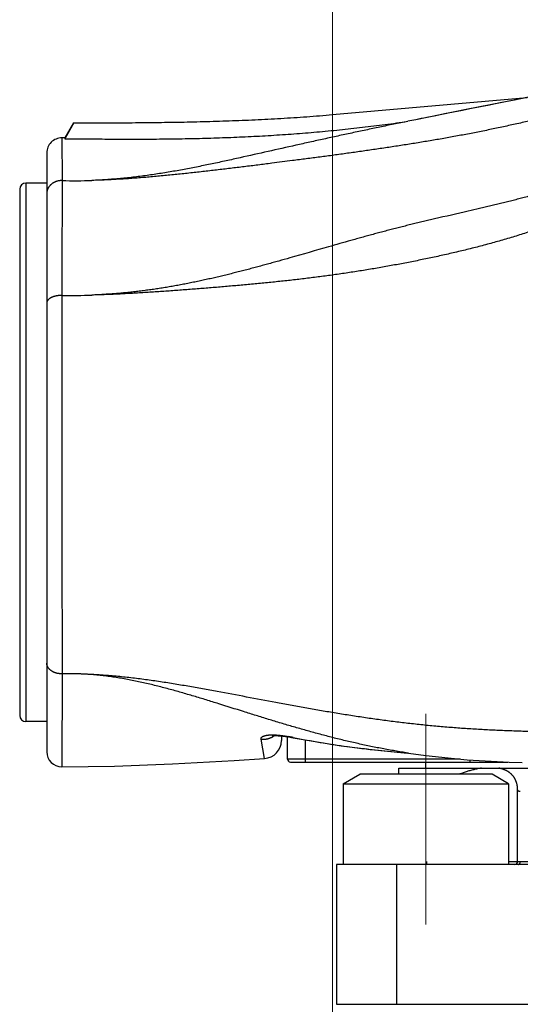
# Model space of a CAD drawing. Header units: millimetres. Extents: x 0 to 594, y 0 to 420.
# Tile 85 of 132: x 306 to 322, y 238 to 271. Entities that reach past the tile are written whole.
import ezdxf

# ---------------------------------------------------------------- set-up
doc = ezdxf.new("R2010")
doc.units = ezdxf.units.MM
doc.header["$LTSCALE"] = 0.257233
doc.linetypes.add('CENTER', pattern=[50.8, 31.75, -6.35, 6.35, -6.35])
doc.layers.add('NoLayerName_001', color=7, linetype='Continuous')
doc.styles.get("Standard").update_dxf_attribs({"font": 'txt', "bigfont": 'extfont2'})
doc.dimstyles.get("Standard").update_dxf_attribs({"dimtxt": 2.5, "dimasz": 2.5, "dimexe": 1, "dimexo": 1, "dimtad": 1, "dimdec": 3, "dimzin": 0, "dimdsep": 46, "dimtxsty": 'Standard', "dimcen": 2.5, "dimadec": 3, "dimazin": 0, "dimtfac": 0.75, "dimtdec": 3, "dimtmove": 0, "dimatfit": 3, "dimfxl": 1, "dimarcsym": 0})

# ---------------------------------------------------------------- blocks, each defined once
blk = doc.blocks.new('_OPEN30')
at = {"color": 0, "linetype": 'ByBlock', "lineweight": -2}
for p, q in [((-1, 0.267949), (0, 0)), ((0, 0), (-1, -0.267949)), ((0, 0), (-1, 0))]:
    blk.add_line(p, q, dxfattribs=at)
blk = doc.blocks.new('*D54')
at = {"layer": 'Defpoints', "color": 0}
for p in [(315.961, 274.916), (315.961, 223.885), (383.461, 223.952)]:
    blk.add_point(p, dxfattribs=at)
at = {"layer": 'NoLayerName_001', "color": 0, "linetype": 'Continuous', "lineweight": 13}
for p, q in [((315.961, 225.299), (315.961, 276.33)), ((383.461, 225.366), (383.461, 276.33)), ((381.34, 274.916), (318.082, 274.916))]:
    blk.add_line(p, q, dxfattribs=at)
at = {"layer": 'NoLayerName_001', "color": 0, "lineweight": 13, "xscale": 2.121340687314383, "yscale": 2.121340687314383, "zscale": 2.121340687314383, "rotation": 180}
blk.add_blockref('_OPEN30', (315.961, 274.916), dxfattribs=at)
at = {"layer": 'NoLayerName_001', "color": 0, "lineweight": 13, "xscale": 2.121340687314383, "yscale": 2.121340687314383, "zscale": 2.121340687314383}
blk.add_blockref('_OPEN30', (383.461, 274.916), dxfattribs=at)
at = {"layer": 'NoLayerName_001', "color": 0, "lineweight": 13, "insert": (349.711, 278.805), "char_height": 4.94979, "attachment_point": 5}
blk.add_mtext('\\W0.8000;ＬＭ', dxfattribs=at)
blk = doc.blocks.new('*D55')
at = {"layer": 'Defpoints', "color": 0}
for p in [(248.761, 284.227), (383.461, 223.952), (248.761, 221.952)]:
    blk.add_point(p, dxfattribs=at)
at = {"layer": 'NoLayerName_001', "color": 0, "linetype": 'Continuous', "lineweight": 13}
for p, q in [((248.761, 223.366), (248.761, 285.641)), ((383.461, 225.366), (383.461, 285.641)), ((381.34, 284.227), (250.882, 284.227))]:
    blk.add_line(p, q, dxfattribs=at)
at = {"layer": 'NoLayerName_001', "color": 0, "lineweight": 13, "xscale": 2.121340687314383, "yscale": 2.121340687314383, "zscale": 2.121340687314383, "rotation": 180}
blk.add_blockref('_OPEN30', (248.761, 284.227), dxfattribs=at)
at = {"layer": 'NoLayerName_001', "color": 0, "lineweight": 13, "xscale": 2.121340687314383, "yscale": 2.121340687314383, "zscale": 2.121340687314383}
blk.add_blockref('_OPEN30', (383.461, 284.227), dxfattribs=at)
at = {"layer": 'NoLayerName_001', "color": 0, "lineweight": 13, "insert": (316.111, 288.116), "char_height": 4.94979, "attachment_point": 5}
blk.add_mtext('\\W0.8000;ＬＬ', dxfattribs=at)
blk = doc.blocks.new('*D56')
at = {"layer": 'Defpoints', "color": 0}
for p in [(248.761, 293.661), (248.761, 221.952), (413.461, 200.452)]:
    blk.add_point(p, dxfattribs=at)
at = {"layer": 'NoLayerName_001', "color": 0, "linetype": 'Continuous', "lineweight": 13}
for p, q in [((248.761, 223.366), (248.761, 295.075)), ((413.461, 201.866), (413.461, 295.075)), ((411.34, 293.661), (250.882, 293.661))]:
    blk.add_line(p, q, dxfattribs=at)
at = {"layer": 'NoLayerName_001', "color": 0, "lineweight": 13, "xscale": 2.121340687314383, "yscale": 2.121340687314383, "zscale": 2.121340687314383, "rotation": 180}
blk.add_blockref('_OPEN30', (248.761, 293.661), dxfattribs=at)
at = {"layer": 'NoLayerName_001', "color": 0, "lineweight": 13, "xscale": 2.121340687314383, "yscale": 2.121340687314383, "zscale": 2.121340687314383}
blk.add_blockref('_OPEN30', (413.461, 293.661), dxfattribs=at)
at = {"layer": 'NoLayerName_001', "color": 0, "lineweight": 13, "insert": (331.111, 297.55), "char_height": 4.9498, "attachment_point": 5}
blk.add_mtext('\\W0.8000;Ｌ', dxfattribs=at)

msp = doc.modelspace()

# ---------------------------------------------------------------- linework, layer by layer
at = {"layer": 'NoLayerName_001', "color": 7, "linetype": 'Continuous', "lineweight": 25}
for p, q in [((315.957, 267.5237), (322.4232, 268.0894)), ((307.3498, 267.2509), (307.0611, 266.7509)), ((307.361, 267.2509), (307.0611, 266.7247)), ((318.7236, 267.3545), (318.461, 267.3013)), ((307.0611, 266.7509), (306.9614, 266.751)), ((307.0611, 266.7509), (307.0611, 266.7247)), ((306.4611, 266.251), (306.4611, 246.3455)), ((306.4611, 265.2513), (305.7611, 265.2513)), ((305.5611, 265.0513), (305.5611, 247.5513)), ((306.4611, 247.3513), (305.7611, 247.3513)), ((314.2611, 246.8705), (314.2611, 246.7198)), ((314.4611, 246.1013), (314.4611, 246.8444)), ((314.5944, 246.822), (314.6489, 246.8119)), ((318.4839, 246.2978), (318.4607, 246.3014)), ((314.5611, 246.0013), (321.7899, 246.0013)), ((318.1611, 245.8013), (339.7611, 245.8013)), ((318.1611, 245.6013), (318.1611, 245.8013)), ((319.0611, 245.8013), (319.0611, 246.0013)), ((316.3111, 245.2838), (316.8611, 245.6013)), ((321.2611, 245.6013), (316.8611, 245.6013)), ((321.8111, 245.2838), (321.2611, 245.6013)), ((316.3111, 245.2838), (321.8111, 245.2838)), ((316.3111, 245.2838), (316.3111, 242.6013)), ((321.8111, 245.2838), (321.8111, 242.6013)), ((322.1115, 242.7013), (322.1115, 245.0809)), ((341.8361, 242.6013), (316.0861, 242.6013)), ((316.0861, 242.6013), (316.0861, 237.9513)), ((316.0861, 237.9513), (341.8361, 237.9513)), ((316.2559, 237.9513), (341.6663, 237.9513)), ((316.2611, 237.9513), (341.6611, 237.9513))]:
    msp.add_line(p, q, dxfattribs=at)
at = {"layer": 'NoLayerName_001', "color": 8, "linetype": 'Continuous', "lineweight": 25}
for p, q in [((306.9614, 266.751), (306.9698, 265.332)), ((305.7611, 265.2513), (305.7611, 247.3513)), ((306.9755, 248.9356), (306.9586, 245.846)), ((314.6508, 246.8219), (314.6489, 246.8119)), ((313.6963, 246.1208), (313.5832, 246.767)), ((315.0611, 246.0013), (315.0611, 246.7382)), ((318.1105, 246.3324), (318.2255, 246.3219)), ((320.2052, 246.1013), (314.4611, 246.1013)), ((320.532, 246.0013), (320.532, 246.0722)), ((318.0861, 242.6013), (318.0861, 237.9513)), ((321.8111, 242.7013), (322.1115, 242.7013)), ((322.1115, 242.7013), (323.0228, 242.7025))]:
    msp.add_line(p, q, dxfattribs=at)
at = {"layer": 'NoLayerName_001', "color": 2, "linetype": 'CENTER', "lineweight": 13}
msp.add_line((319.0611, 247.6013), (319.0611, 240.6013), dxfattribs=at)
at = {"layer": 'NoLayerName_001', "color": 7, "linetype": 'Continuous', "lineweight": 25}
for points in [[(327.0581, 269.0222), (326.4335, 268.8927), (325.0137, 268.6042), (323.5371, 268.31), (322.0005, 268.0057), (320.4007, 267.6897), (318.7238, 267.3542)], [(313.9569, 246.8743), (313.9561, 246.874), (313.9682, 246.8761), (313.9944, 246.879), (314.0345, 246.8812), (314.0875, 246.8815), (314.1519, 246.8793), (314.2263, 246.874), (314.3093, 246.8655), (314.3992, 246.8539), (314.4947, 246.8393), (314.5944, 246.822)], [(314.6489, 246.8119), (315.3761, 246.682), (316.2481, 246.5479), (317.167, 246.4304), (318.1326, 246.3304), (318.4624, 246.3012)], [(306.9586, 245.846), (308.7103, 245.8674), (310.6363, 245.9448), (312.6915, 246.0609), (313.6963, 246.1208)], [(318.482, 246.3016), (319.0632, 246.2199), (320.4307, 246.0779), (321.8331, 245.9989), (322.2572, 245.9857)]]:
    msp.add_lwpolyline(points, dxfattribs=at)
for centre, radius, start, end in [((306.9611, 266.251), 0.5, 89.9715, 180.00001), ((305.7611, 265.0513), 0.2, 90, 180), ((305.7611, 247.5513), 0.2, 180, 270), ((313.6611, 246.7198), 0.6, 273.36418, 0), ((306.9611, 246.346), 0.5, 180, 269.70993), ((314.5611, 246.1013), 0.1, 180, 270), ((322.0115, 242.7013), 0.1, 270.00128, 0.00128)]:
    msp.add_arc(centre, radius, start, end, dxfattribs=at)
at = {"layer": 'NoLayerName_001', "color": 8, "linetype": 'Continuous', "lineweight": 25}
for centre, radius, start, end in [((1818.4812, 262.1173), 1511.5148, 179.87814, 180.022831), ((307.3781, 283.6422), 18.3147, 268.72282, 271.82897), ((1885.8535, 256.3448), 1578.8954, 179.812381, 180.268871), ((307.2055, 284.6883), 23.1744, 269.40926, 271.86848), ((313.2744, 239.901), 7.0565, 78.75204, 79.90516), ((320.5912, 276.8936), 30.6527, 258.82562, 262.24169), ((321.2739, 281.7118), 35.5191, 262.1997, 263.24636), ((321.5296, 283.8288), 37.6514, 263.23878, 263.46313), ((321.8371, 286.585), 40.4247, 263.47487, 264.7106), ((322.2597, 291.0981), 44.9576, 264.85175, 265.15317), ((311.8614, 242.6943), 7.229, 359.49529, 0.05573)]:
    msp.add_arc(centre, radius, start, end, dxfattribs=at)
at = {"layer": 'NoLayerName_001', "color": 7, "linetype": 'Continuous', "lineweight": 25}
for points, knots in [([(326.961, 269.0021), (326.7173, 268.9516), (326.2908, 268.8629), (325.6811, 268.7385), (324.8882, 268.5785), (322.6914, 268.14), (320.5536, 267.7235), (318.8457, 267.3788), (318.7237, 267.3542)], [0, 0, 0, 0, 0.7467146, 1.3067503, 1.8667863, 3.1735363, 8.0271797, 8.4005367, 8.4005367, 8.4005367, 8.4005367]), ([(307.361, 267.2509), (307.6487, 267.2512), (308.0801, 267.2512), (308.6552, 267.253), (309.0861, 267.2551), (309.5168, 267.2582), (309.9473, 267.2624), (310.3776, 267.2679), (310.8077, 267.2747), (311.2375, 267.2831), (311.6672, 267.2933), (312.0968, 267.3053), (312.5262, 267.3193), (312.9554, 267.3356), (313.3845, 267.3541), (313.8135, 267.3752), (314.2424, 267.3989), (314.6712, 267.4253), (315.0999, 267.4548), (315.5286, 267.4871), (315.8142, 267.5117), (315.957, 267.5237)], [0, 0, 0, 0, 0.863109, 1.2942853, 1.7252198, 2.1559264, 2.5864201, 3.0167169, 3.4468344, 3.8767917, 4.3066093, 4.7363098, 5.1659177, 5.5954599, 6.0249654, 6.4544657, 6.8839951, 7.3135907, 7.7432924, 8.1731434, 8.6031902, 8.6031902, 8.6031902, 8.6031902]), ([(307.0611, 266.7247), (307.3151, 266.7223), (307.8229, 266.7172), (308.4577, 266.7128), (308.9656, 266.7109), (309.3465, 266.7105), (309.7274, 266.7112), (310.1083, 266.7134), (310.4892, 266.717), (310.8701, 266.7223), (311.2509, 266.7293), (311.6317, 266.7381), (312.0125, 266.7488), (312.3932, 266.7616), (312.7738, 266.7765), (313.1544, 266.7936), (313.5348, 266.8131), (313.9151, 266.835), (314.2953, 266.8592), (314.6752, 266.886), (315.0551, 266.9152), (315.4347, 266.9471), (315.8141, 266.9817), (316.1932, 267.0189), (316.5721, 267.0589), (316.9506, 267.1016), (317.3288, 267.1471), (317.7067, 267.1956), (318.0842, 267.2465), (318.3355, 267.2833), (318.4611, 267.3013)], [0, 0, 0, 0, 0.7617946, 1.5235909, 1.9044884, 2.2853864, 2.6662877, 3.0471962, 3.4281119, 3.8090304, 4.1899487, 4.570865, 4.951779, 5.3326923, 5.713608, 6.0945294, 6.4754552, 6.8563835, 7.2373135, 7.6182454, 7.9991809, 8.3801224, 8.7610737, 9.1420337, 9.522996, 9.9039549, 10.2849056, 10.6658437, 11.0467659, 11.4276697, 11.4276697, 11.4276697, 11.4276697]), ([(318.4612, 267.3009), (318.3059, 267.2691), (317.9954, 267.2058), (317.5299, 267.1094), (317.0647, 267.0119), (316.5997, 266.9132), (316.1349, 266.8133), (315.6704, 266.7121), (315.2062, 266.6097), (314.2783, 266.4031), (313.4285, 266.2095), (312.6549, 266.0386), (312.4227, 265.9879), (312.1903, 265.9379), (311.9578, 265.8886), (311.7251, 265.8404), (311.4921, 265.7932), (311.2589, 265.7473), (311.0254, 265.7029), (310.7916, 265.6602), (310.5574, 265.6192), (310.3229, 265.5803), (310.0881, 265.5435), (309.8529, 265.5091), (309.6173, 265.4771), (309.3814, 265.4479), (309.1451, 265.4215), (308.9085, 265.3981), (308.6716, 265.3777), (308.4345, 265.3606), (308.1972, 265.3464), (308.0388, 265.3402), (307.9597, 265.3367)], [0, 0, 0, 0, 0.4753598, 0.9507221, 1.4260853, 1.9014483, 2.37681, 2.85217, 3.3275287, 3.8028872, 5.7043203, 5.9420001, 6.1796798, 6.4173606, 6.6550448, 6.8927349, 7.1304274, 7.3681185, 7.6058074, 7.8434965, 8.0811921, 8.3188974, 8.5566059, 8.7943145, 9.0320251, 9.2697449, 9.5074854, 9.7452416, 9.9829973, 10.2207392, 10.4584585, 10.69615, 10.69615, 10.69615, 10.69615]), ([(320.9075, 245.8013), (320.8859, 245.7978), (320.8428, 245.7911), (320.7785, 245.7788), (320.7144, 245.7652), (320.6506, 245.7503), (320.587, 245.7341), (320.5238, 245.7168), (320.4609, 245.6984), (320.3983, 245.679), (320.336, 245.6586), (320.2741, 245.6374), (320.2203, 245.6182), (320.1873, 245.6059), (320.1748, 245.6013)], [0, 0, 0, 0, 0.06547203, 0.13096058, 0.19647138, 0.26200409, 0.32755272, 0.39310605, 0.45864806, 0.52416761, 0.58967079, 0.65516432, 0.72065302, 0.76085834, 0.76085834, 0.76085834, 0.76085834]), ([(321.5404, 245.7899), (321.532, 245.7919), (321.5152, 245.7961), (321.4982, 245.7995), (321.4897, 245.8013)], [0, 0, 0, 0, 0.02602599, 0.05199881, 0.05199881, 0.05199881, 0.05199881]), ([(322.1115, 245.0809), (322.1112, 245.0896), (322.1109, 245.1069), (322.1093, 245.1329), (322.1071, 245.1588), (322.1041, 245.1847), (322.1004, 245.2105), (322.0958, 245.2362), (322.0904, 245.2617), (322.0842, 245.2869), (322.0772, 245.312), (322.0692, 245.3368), (322.0604, 245.3612), (322.0506, 245.3853), (322.04, 245.409), (322.0284, 245.4322), (322.016, 245.455), (322.0026, 245.4773), (321.9884, 245.4991), (321.9733, 245.5202), (321.9574, 245.5407), (321.9406, 245.5606), (321.923, 245.5797), (321.9047, 245.5982), (321.8857, 245.6159), (321.866, 245.6328), (321.8456, 245.649), (321.8247, 245.6643), (321.8032, 245.6789), (321.7812, 245.6927), (321.7587, 245.7058), (321.7357, 245.718), (321.7124, 245.7295), (321.6887, 245.7403), (321.6646, 245.7503), (321.6402, 245.7596), (321.6156, 245.7682), (321.5907, 245.7761), (321.5657, 245.7835), (321.5488, 245.7877), (321.5404, 245.7899)], [0, 0, 0, 0, 0.02596954, 0.05198626, 0.07803425, 0.10409944, 0.13016979, 0.15623549, 0.18228914, 0.20832598, 0.23434406, 0.26034444, 0.28632966, 0.31230228, 0.33826665, 0.36422925, 0.39019786, 0.41617316, 0.44215189, 0.46813166, 0.49411127, 0.52009097, 0.54607134, 0.57205149, 0.59802903, 0.62400041, 0.64996628, 0.67593402, 0.70190924, 0.72789513, 0.75389267, 0.77990374, 0.8059329, 0.8319822, 0.85805076, 0.884135, 0.91022879, 0.93632362, 0.96240883, 0.98847171, 0.98847171, 0.98847171, 0.98847171]), ([(322.1997, 245.021), (322.1984, 245.021), (322.1958, 245.021), (322.1918, 245.0211), (322.1879, 245.0214), (322.1839, 245.0217), (322.18, 245.0221), (322.176, 245.0226), (322.1721, 245.0232), (322.1682, 245.0239), (322.1643, 245.0248), (322.1604, 245.0257), (322.1566, 245.0268), (322.1528, 245.0281), (322.1491, 245.0295), (322.1455, 245.0311), (322.1419, 245.0329), (322.1384, 245.0348), (322.1351, 245.037), (322.1319, 245.0394), (322.1288, 245.0419), (322.126, 245.0447), (322.1233, 245.0477), (322.1208, 245.0509), (322.1187, 245.0542), (322.1168, 245.0577), (322.1152, 245.0614), (322.1139, 245.0652), (322.1129, 245.069), (322.1121, 245.073), (322.1116, 245.0769), (322.1116, 245.0796), (322.1115, 245.0809)], [0, 0, 0, 0, 0.00395956, 0.00792234, 0.01188717, 0.01585324, 0.01982016, 0.02378801, 0.02775733, 0.0317292, 0.03570522, 0.03968756, 0.04367577, 0.04766471, 0.0516503, 0.05563047, 0.05960536, 0.06357763, 0.06755268, 0.07153844, 0.07553523, 0.07953555, 0.08353357, 0.08752592, 0.09151234, 0.0954962, 0.09948371, 0.10347777, 0.1074767, 0.11147517, 0.1154649, 0.11943534, 0.11943534, 0.11943534, 0.11943534])]:
    msp.add_open_spline(points, degree=3, knots=knots, dxfattribs=at)
at = {"layer": 'NoLayerName_001', "color": 8, "linetype": 'Continuous', "lineweight": 25}
for points, knots in [([(324.3855, 267.7963), (324.3113, 267.7759), (324.1628, 267.735), (323.9397, 267.6751), (323.7163, 267.6161), (323.4927, 267.5582), (323.2688, 267.5012), (323.0447, 267.4454), (322.8203, 267.3906), (322.5956, 267.3368), (322.3707, 267.2841), (322.1455, 267.2325), (321.9201, 267.182), (321.6945, 267.1325), (321.4686, 267.084), (321.2425, 267.0366), (321.0162, 266.9902), (320.7897, 266.9449), (320.563, 266.9005), (320.3361, 266.8572), (320.109, 266.8147), (319.8818, 266.7732), (319.6544, 266.7326), (319.4268, 266.6929), (319.1991, 266.654), (318.9713, 266.6159), (318.7433, 266.5785), (318.5152, 266.5419), (318.287, 266.506), (318.0587, 266.4707), (317.8304, 266.4359), (317.6019, 266.4018), (317.3734, 266.3681), (317.1448, 266.335), (316.8399, 266.2913), (316.4586, 266.2379), (316.0009, 266.1752), (315.543, 266.1137), (315.085, 266.0533), (314.5505, 265.9839), (314.1685, 265.9356), (313.9394, 265.9063)], [0, 0, 0, 0, 0.2310117, 0.4620219, 0.6930307, 0.9240381, 1.1550444, 1.3860498, 1.617055, 1.8480604, 2.0790665, 2.3100734, 2.541081, 2.7720891, 3.0030972, 3.2341049, 3.4651117, 3.6961172, 3.9271219, 4.1581267, 4.3891316, 4.6201368, 4.8511417, 5.0821457, 5.3131478, 5.5441485, 5.7751488, 6.0061493, 6.2371503, 6.4681515, 6.6991525, 6.9301523, 7.161151, 7.392149, 7.6231469, 8.0851425, 8.5471379, 9.0091322, 9.4711262, 9.9331201, 10.6261097, 10.6261097, 10.6261097, 10.6261097]), ([(330.0725, 267.7511), (330.0065, 267.7095), (329.8741, 267.6272), (329.678, 267.4995), (329.4833, 267.3699), (329.2898, 267.2383), (329.0972, 267.1053), (328.7775, 266.882), (328.4591, 266.6569), (328.1395, 266.4335), (327.9471, 266.3004), (327.7538, 266.1686), (327.5593, 266.0385), (327.3635, 265.9105), (327.1663, 265.7847), (326.9675, 265.6612), (326.7672, 265.5403), (326.5655, 265.4218), (326.3623, 265.3058), (326.1577, 265.1922), (325.9518, 265.0811), (325.7445, 264.9725), (325.536, 264.8663), (325.3262, 264.7626), (325.1152, 264.6614), (324.9031, 264.5626), (324.6898, 264.4663), (324.4754, 264.3724), (324.2601, 264.2809), (324.0437, 264.1918), (323.8264, 264.1049), (323.6083, 264.0204), (323.3892, 263.9381), (323.1694, 263.858), (322.9488, 263.78), (322.7274, 263.7042), (322.5054, 263.6304), (322.2827, 263.5586), (322.0593, 263.4889), (321.8354, 263.4209), (321.6856, 263.3774), (321.6108, 263.3554)], [0, 0, 0, 0, 0.2339376, 0.467882, 0.7018536, 0.935855, 1.1698738, 1.4038866, 2.1057491, 2.3396924, 2.573645, 2.8075996, 3.041558, 3.2755202, 3.5094797, 3.743435, 3.9773909, 4.211353, 4.4453259, 4.6793116, 4.9133082, 5.1473128, 5.381322, 5.615332, 5.8493385, 6.0833379, 6.317333, 6.5513268, 6.7853206, 7.0193143, 7.2533061, 7.4872931, 7.7212766, 7.9552596, 8.1892435, 8.423228, 8.6572116, 8.891191, 9.1251658, 9.3591389, 9.5931124, 9.5931124, 9.5931124, 9.5931124]), ([(313.9394, 265.9063), (313.7866, 265.8872), (313.481, 265.8487), (313.0225, 265.7922), (312.5638, 265.7365), (312.1815, 265.691), (311.8756, 265.6555), (311.6461, 265.6292), (311.4165, 265.6035), (311.1869, 265.5784), (310.9572, 265.5538), (310.7275, 265.53), (310.4976, 265.5069), (310.2677, 265.4848), (310.0376, 265.4637), (309.8075, 265.4436), (309.5772, 265.4248), (309.3469, 265.4073), (309.1164, 265.3911), (308.8858, 265.3766), (308.6551, 265.3637), (308.4244, 265.3527), (308.1935, 265.3433), (308.0396, 265.3392), (307.9626, 265.3368)], [0, 0, 0, 0, 0.4619931, 0.9239876, 1.3859845, 1.8479815, 2.0789792, 2.3099764, 2.5409736, 2.7719713, 3.0029698, 3.2339684, 3.4649675, 3.6959682, 3.9269728, 4.157985, 4.3890098, 4.6200479, 4.8510904, 5.0821292, 5.3131587, 5.5441761, 5.7751819, 6.0061795, 6.0061795, 6.0061795, 6.0061795]), ([(306.9699, 265.332), (306.9617, 265.332), (306.9452, 265.3321), (306.9206, 265.3308), (306.896, 265.3286), (306.8715, 265.3252), (306.8471, 265.3208), (306.8229, 265.3154), (306.799, 265.3089), (306.7754, 265.3013), (306.7522, 265.2926), (306.7294, 265.2829), (306.7071, 265.2722), (306.6853, 265.2604), (306.6642, 265.2476), (306.6437, 265.2337), (306.6239, 265.2189), (306.6049, 265.203), (306.5867, 265.1861), (306.5695, 265.1683), (306.5532, 265.1496), (306.5381, 265.13), (306.5241, 265.1095), (306.5113, 265.0883), (306.4998, 265.0662), (306.4897, 265.0435), (306.4811, 265.0202), (306.4739, 264.9963), (306.4683, 264.9721), (306.4642, 264.9476), (306.4616, 264.923), (306.4614, 264.9066), (306.4611, 264.8983)], [0, 0, 0, 0, 0.02463, 0.04930539, 0.07401664, 0.09875463, 0.12351094, 0.14827826, 0.17305074, 0.19782432, 0.22259607, 0.24736118, 0.27211596, 0.29685914, 0.3215923, 0.3463203, 0.37105173, 0.39579911, 0.42056732, 0.44534506, 0.47012342, 0.49489878, 0.51967366, 0.54445767, 0.56926837, 0.59412253, 0.61900317, 0.64388314, 0.66873596, 0.6935376, 0.71826828, 0.74291438, 0.74291438, 0.74291438, 0.74291438]), ([(322.7019, 264.8731), (322.6404, 264.8558), (322.5175, 264.821), (322.3325, 264.7706), (322.1473, 264.7212), (321.9618, 264.6729), (321.776, 264.6256), (321.59, 264.5792), (321.4038, 264.5336), (321.2175, 264.4887), (321.031, 264.4444), (320.7822, 264.386), (320.2219, 264.2564), (319.661, 264.1297), (319.1632, 264.0136), (318.9767, 263.9696), (318.7903, 263.925), (318.604, 263.8797), (318.4179, 263.8338), (318.232, 263.7871), (318.0463, 263.7397), (317.8607, 263.6916), (317.6753, 263.6429), (317.4901, 263.5936), (317.305, 263.5438), (317.1201, 263.4934), (316.9353, 263.4426), (316.7506, 263.3914), (316.5044, 263.3226), (316.197, 263.2358), (315.5211, 263.0431), (314.8459, 262.8481), (314.231, 262.6744), (313.9849, 262.6056), (313.8001, 262.5545), (313.6152, 262.5039), (313.4302, 262.4538), (313.245, 262.4044), (313.0596, 262.3557), (312.874, 262.3077), (312.7501, 262.2764), (312.6882, 262.2607)], [0, 0, 0, 0, 0.1916972, 0.3833947, 0.5750913, 0.7667841, 0.9584703, 1.1501523, 1.3418332, 1.5335146, 1.7251971, 1.9168804, 2.300244, 3.4503085, 3.6419867, 3.8336656, 4.0253446, 4.2170233, 4.4087017, 4.6003805, 4.7920596, 4.9837389, 5.1754177, 5.3670961, 5.5587745, 5.750453, 5.9421313, 6.1338095, 6.3254875, 6.7088421, 7.0921961, 8.4339456, 8.8173021, 9.0089803, 9.2006593, 9.3923404, 9.5840246, 9.7757104, 9.9673964, 10.1590818, 10.3507667, 10.3507667, 10.3507667, 10.3507667]), ([(321.6108, 263.3554), (321.5358, 263.334), (321.3859, 263.2908), (321.1604, 263.2287), (320.9344, 263.168), (320.7079, 263.1091), (320.4811, 263.0518), (320.2539, 262.9961), (320.0262, 262.942), (319.7983, 262.8893), (319.57, 262.8381), (319.3414, 262.7882), (319.1125, 262.7397), (318.8834, 262.6925), (318.654, 262.6464), (318.4244, 262.6016), (318.1945, 262.5579), (317.9645, 262.5152), (317.7343, 262.4736), (317.5039, 262.433), (317.2732, 262.3936), (317.0424, 262.3553), (316.8115, 262.3181), (316.5803, 262.2822), (316.3489, 262.2474), (316.1174, 262.2138), (315.8857, 262.1813), (315.6539, 262.1499), (315.4219, 262.1197), (315.1897, 262.0905), (314.9575, 262.0625), (314.7251, 262.0354), (314.4926, 262.0092), (314.26, 261.984), (314.0273, 261.9596), (313.7946, 261.936), (313.5617, 261.9131), (313.3288, 261.8909), (313.0959, 261.8693), (312.8629, 261.8482), (312.7075, 261.8347), (312.6298, 261.8278)], [0, 0, 0, 0, 0.2339742, 0.4679482, 0.7019198, 0.9358875, 1.1698535, 1.4038192, 1.6377851, 1.8717506, 2.105714, 2.3396734, 2.5736307, 2.807588, 3.0415467, 3.2755069, 3.5094683, 3.7434295, 3.9773896, 4.2113481, 4.445305, 4.6792606, 4.9132156, 5.1471709, 5.3811273, 5.6150849, 5.8490433, 6.0830021, 6.3169604, 6.550917, 6.7848715, 7.0188254, 7.2527795, 7.4867341, 7.7206888, 7.9546425, 8.1885943, 8.4225448, 8.6564951, 8.8904456, 9.1243966, 9.1243966, 9.1243966, 9.1243966]), ([(312.6882, 262.2607), (312.6262, 262.2453), (312.5022, 262.2143), (312.3159, 262.1691), (312.1294, 262.1248), (311.9426, 262.0816), (311.7556, 262.0396), (311.5683, 261.9989), (311.3807, 261.9594), (311.1928, 261.9212), (311.0047, 261.8844), (310.8163, 261.8491), (310.6276, 261.8153), (310.4386, 261.7831), (310.2493, 261.7526), (310.0598, 261.7236), (309.87, 261.6964), (309.68, 261.671), (309.4897, 261.6473), (309.2993, 261.6255), (309.1086, 261.6055), (308.9177, 261.5875), (308.7266, 261.5713), (308.5354, 261.5571), (308.3441, 261.5448), (308.1527, 261.5342), (308.025, 261.5291), (307.9611, 261.5263)], [0, 0, 0, 0, 0.1916855, 0.3833736, 0.5750671, 0.7667658, 0.9584663, 1.1501665, 1.341865, 1.5335622, 1.7252594, 1.9169594, 2.1086651, 2.3003746, 2.4920857, 2.6837975, 2.8755102, 3.067225, 3.2589444, 3.4506721, 3.6424076, 3.8341458, 4.0258821, 4.2176118, 4.4093309, 4.6010355, 4.7927222, 4.7927222, 4.7927222, 4.7927222]), ([(312.6298, 261.8278), (312.4744, 261.8146), (312.1636, 261.7877), (311.6973, 261.7496), (311.2308, 261.7129), (310.842, 261.6837), (310.5309, 261.6612), (310.2975, 261.6448), (310.0641, 261.629), (309.8306, 261.6138), (309.5971, 261.5994), (309.3636, 261.5857), (309.13, 261.5729), (308.8963, 261.5611), (308.6626, 261.5504), (308.4288, 261.541), (308.195, 261.5326), (308.0391, 261.5285), (307.9611, 261.5263)], [0, 0, 0, 0, 0.4679018, 0.935802, 1.4037008, 1.8715992, 2.1055484, 2.3394976, 2.5734472, 2.8073982, 3.0413522, 3.2753114, 3.5092758, 3.743241, 3.9772034, 4.2111609, 4.4451132, 4.6790622, 4.6790622, 4.6790622, 4.6790622]), ([(306.9666, 261.5152), (306.9615, 261.5152), (306.9513, 261.5152), (306.9361, 261.5149), (306.9208, 261.5144), (306.9055, 261.5137), (306.8903, 261.5127), (306.875, 261.5115), (306.8598, 261.51), (306.8446, 261.5083), (306.8294, 261.5064), (306.8143, 261.5041), (306.7992, 261.5017), (306.7841, 261.4989), (306.7691, 261.4959), (306.7541, 261.4927), (306.7392, 261.4891), (306.7243, 261.4853), (306.7096, 261.4812), (306.6949, 261.4767), (306.6804, 261.4719), (306.6659, 261.4668), (306.6517, 261.4613), (306.6375, 261.4555), (306.6236, 261.4492), (306.6098, 261.4426), (306.5962, 261.4356), (306.5829, 261.4281), (306.5698, 261.4202), (306.5571, 261.4117), (306.5447, 261.4028), (306.5327, 261.3933), (306.5212, 261.3832), (306.5103, 261.3724), (306.5001, 261.361), (306.4907, 261.3489), (306.4823, 261.3361), (306.475, 261.3225), (306.4689, 261.3084), (306.4663, 261.2985), (306.4649, 261.2936)], [0, 0, 0, 0, 0.01526786, 0.03053983, 0.04581564, 0.06109512, 0.07637825, 0.09166511, 0.10695595, 0.12225112, 0.13755115, 0.15285669, 0.16816855, 0.1834877, 0.19881522, 0.21414989, 0.22948683, 0.24482158, 0.26015059, 0.27547129, 0.29078216, 0.30608277, 0.32137391, 0.33665757, 0.3519371, 0.36721722, 0.38250168, 0.39778651, 0.41306929, 0.42835263, 0.44364456, 0.4589486, 0.47425048, 0.48954545, 0.50484491, 0.52016573, 0.53548829, 0.55080708, 0.56615388, 0.58153908, 0.58153908, 0.58153908, 0.58153908]), ([(306.4649, 261.2936), (306.4639, 261.2885), (306.4615, 261.2785), (306.4615, 261.2683), (306.4611, 261.2632)], [0, 0, 0, 0, 0.015358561, 0.030649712, 0.030649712, 0.030649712, 0.030649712]), ([(306.9755, 248.9354), (306.969, 248.9354), (306.9559, 248.9353), (306.9363, 248.9358), (306.9167, 248.9368), (306.8971, 248.9384), (306.8775, 248.9405), (306.858, 248.9432), (306.8386, 248.9464), (306.8193, 248.9502), (306.8001, 248.9546), (306.781, 248.9595), (306.7621, 248.9649), (306.7433, 248.971), (306.7248, 248.9777), (306.7065, 248.9849), (306.6885, 248.9928), (306.6708, 249.0014), (306.6534, 249.0106), (306.6363, 249.0205), (306.6197, 249.031), (306.6034, 249.0423), (306.5876, 249.0543), (306.5724, 249.0669), (306.5578, 249.0803), (306.5439, 249.0944), (306.5308, 249.1091), (306.5185, 249.1245), (306.5072, 249.1406), (306.4969, 249.1574), (306.4878, 249.1748), (306.4798, 249.1928), (306.4731, 249.2113), (306.4678, 249.2302), (306.4641, 249.2495), (306.4615, 249.2691), (306.4614, 249.2822), (306.4611, 249.2887)], [0, 0, 0, 0, 0.01960887, 0.03923831, 0.05888456, 0.07854416, 0.09821394, 0.11789114, 0.13757343, 0.15725896, 0.17694642, 0.19663511, 0.21632418, 0.23601003, 0.25568995, 0.2753635, 0.29503271, 0.31470223, 0.33437948, 0.35407479, 0.37380158, 0.3935747, 0.41338406, 0.43320069, 0.45300098, 0.4727683, 0.49249394, 0.51217822, 0.53183148, 0.55147485, 0.57112201, 0.59076879, 0.61041963, 0.6300892, 0.6497689, 0.66942942, 0.68904799, 0.68904799, 0.68904799, 0.68904799]), ([(307.9613, 248.912), (307.9449, 248.9131), (307.9121, 248.9152), (307.8629, 248.9182), (307.8136, 248.9209), (307.7644, 248.9235), (307.7151, 248.9258), (307.6659, 248.928), (307.6166, 248.9299), (307.5673, 248.9316), (307.518, 248.9331), (307.4687, 248.9345), (307.4194, 248.9355), (307.3701, 248.9364), (307.3207, 248.9371), (307.2714, 248.9375), (307.2221, 248.9377), (307.1728, 248.9377), (307.1234, 248.9375), (307.0741, 248.9371), (307.0248, 248.9364), (306.9919, 248.9358), (306.9755, 248.9355)], [0, 0, 0, 0, 0.04931205, 0.09862397, 0.14793645, 0.19725019, 0.24656594, 0.29588422, 0.34520477, 0.39452709, 0.44385072, 0.49317523, 0.54250018, 0.59182518, 0.64114984, 0.69047382, 0.73979677, 0.78911839, 0.83843838, 0.88775646, 0.93707241, 0.98638598, 0.98638598, 0.98638598, 0.98638598]), ([(311.1508, 248.5226), (311.0696, 248.5365), (310.9071, 248.5645), (310.6631, 248.6047), (310.4189, 248.6437), (310.1744, 248.6811), (309.9296, 248.7167), (309.6845, 248.7503), (309.4391, 248.7818), (309.1934, 248.8108), (308.9474, 248.8373), (308.7012, 248.8609), (308.4546, 248.8814), (308.2079, 248.8991), (308.0433, 248.9074), (307.961, 248.912)], [0, 0, 0, 0, 0.2472998, 0.4946013, 0.7419093, 0.9892319, 1.236581, 1.4839709, 1.7313929, 1.9788213, 2.2262357, 2.4736227, 2.7209761, 2.9682979, 3.2155984, 3.2155984, 3.2155984, 3.2155984]), ([(309.461, 248.6852), (309.3902, 248.6996), (309.2486, 248.7291), (309.0355, 248.7689), (308.8217, 248.8057), (308.6074, 248.8387), (308.3925, 248.8676), (308.1772, 248.8928), (308.0332, 248.9053), (307.9613, 248.912)], [0, 0, 0, 0, 0.2168169, 0.4336866, 0.6505668, 0.8674222, 1.0842311, 1.3009862, 1.5176958, 1.5176958, 1.5176958, 1.5176958]), ([(318.4614, 246.3036), (318.3901, 246.315), (318.2474, 246.3372), (318.0337, 246.3733), (317.8202, 246.411), (317.6071, 246.4506), (317.3944, 246.4919), (317.182, 246.5351), (316.97, 246.58), (316.7584, 246.6267), (316.5471, 246.6751), (316.3362, 246.7251), (316.1257, 246.7766), (315.9156, 246.8295), (315.7058, 246.8839), (315.4964, 246.9396), (315.2873, 246.9966), (315.0785, 247.0547), (314.87, 247.1138), (314.6618, 247.174), (314.4539, 247.235), (314.2462, 247.2969), (314.0388, 247.3595), (313.8315, 247.4228), (313.6244, 247.4866), (313.3485, 247.5722), (312.866, 247.7235), (312.3838, 247.8757), (311.9699, 248.0044), (311.7628, 248.0682), (311.5555, 248.1313), (311.348, 248.1936), (311.1401, 248.2549), (310.9319, 248.315), (310.7233, 248.3737), (310.5143, 248.4309), (310.3047, 248.4862), (310.0947, 248.5397), (309.8841, 248.5908), (309.6729, 248.6398), (309.5316, 248.6699), (309.461, 248.6852)], [0, 0, 0, 0, 0.2167048, 0.4334218, 0.6501475, 0.8668781, 1.08361, 1.3003392, 1.5170623, 1.733781, 1.9504981, 2.1672153, 2.3839326, 2.6006485, 2.8173602, 3.0340679, 3.2507747, 3.4674822, 3.6841907, 3.9008991, 4.1176051, 4.3343076, 4.5510084, 4.7677088, 4.9844093, 5.2011096, 5.634506, 6.5012945, 6.7179978, 6.9347066, 7.1514178, 7.3681274, 7.5848335, 7.8015371, 8.0182422, 8.2349557, 8.4516769, 8.6684004, 8.8851271, 9.1018651, 9.3186304, 9.3186304, 9.3186304, 9.3186304]), ([(322.6589, 247.0152), (322.5765, 247.0173), (322.4117, 247.0212), (322.1645, 247.0285), (321.9173, 247.0366), (321.6702, 247.046), (321.4231, 247.0565), (321.1761, 247.0682), (320.9291, 247.0812), (320.6822, 247.0956), (320.4354, 247.1113), (320.1887, 247.1285), (319.942, 247.1471), (319.6955, 247.1672), (319.4491, 247.1887), (319.2029, 247.2116), (318.9568, 247.236), (318.7108, 247.2619), (318.465, 247.2892), (318.2194, 247.318), (317.974, 247.3483), (317.7287, 247.38), (317.4837, 247.4131), (317.2388, 247.4476), (316.994, 247.4833), (316.7495, 247.5202), (316.5052, 247.5582), (316.261, 247.5973), (316.0169, 247.6373), (315.773, 247.6783), (315.5293, 247.7201), (315.2856, 247.7626), (315.0421, 247.8058), (314.7987, 247.8496), (314.4743, 247.9087), (313.5827, 248.0736), (312.692, 248.2434), (311.8812, 248.3925), (311.6379, 248.4366), (311.3945, 248.4802), (311.232, 248.5084), (311.1508, 248.5226)], [0, 0, 0, 0, 0.2473019, 0.4946099, 0.7419212, 0.9892339, 1.2365468, 1.4838597, 1.7311734, 1.9784894, 2.2258087, 2.4731299, 2.7204513, 2.9677718, 3.2150901, 3.4624054, 3.7097169, 3.9570242, 4.2043279, 4.4516293, 4.6989297, 4.9462303, 5.1935319, 5.4408345, 5.688137, 5.9354385, 6.182741, 6.4300456, 6.6773528, 6.9246619, 7.1719717, 7.4192801, 7.6665845, 7.9138854, 8.1611842, 8.6557799, 10.6341628, 10.8814609, 11.1287597, 11.3760599, 11.6233601, 11.6233601, 11.6233601, 11.6233601]), ([(313.5832, 246.767), (313.5829, 246.7709), (313.5818, 246.7787), (313.5833, 246.7906), (313.5866, 246.802), (313.5921, 246.8125), (313.599, 246.8221), (313.607, 246.8308), (313.6159, 246.8386), (313.6254, 246.8455), (313.6354, 246.8518), (313.6457, 246.8574), (313.6562, 246.8626), (313.667, 246.8672), (313.678, 246.8715), (313.689, 246.8754), (313.7002, 246.8789), (313.7115, 246.8821), (313.7229, 246.8851), (313.7343, 246.8878), (313.7458, 246.8903), (313.7573, 246.8925), (313.7688, 246.8946), (313.7804, 246.8964), (313.792, 246.8981), (313.8036, 246.8996), (313.8153, 246.901), (313.827, 246.9022), (313.8386, 246.9033), (313.8503, 246.9043), (313.862, 246.9051), (313.8737, 246.9058), (313.8854, 246.9065), (313.8972, 246.907), (313.9089, 246.9074), (313.9206, 246.9077), (313.9324, 246.9079), (313.9441, 246.908), (313.9558, 246.908), (313.9676, 246.908), (313.9754, 246.9078), (313.9793, 246.9078)], [0, 0, 0, 0, 0.01178491, 0.02364373, 0.03545488, 0.0472347, 0.05906146, 0.07087613, 0.08263678, 0.09439451, 0.10616193, 0.11791704, 0.12965749, 0.14139586, 0.15313694, 0.16487834, 0.17661413, 0.18834619, 0.20007776, 0.21181032, 0.22354375, 0.23527644, 0.24700641, 0.25873456, 0.27046218, 0.28219014, 0.29391883, 0.30564823, 0.31737793, 0.32910731, 0.34083651, 0.35256605, 0.36429629, 0.37602752, 0.38775992, 0.39949353, 0.41122835, 0.42296423, 0.43470097, 0.44643826, 0.45817572, 0.45817572, 0.45817572, 0.45817572]), ([(313.5832, 246.767), (313.5909, 246.7662), (313.6061, 246.7643), (313.6291, 246.7628), (313.6522, 246.762), (313.6753, 246.7621), (313.6984, 246.7631), (313.7215, 246.7649), (313.7445, 246.7676), (313.7674, 246.7711), (313.7902, 246.7756), (313.8127, 246.7808), (313.8351, 246.787), (313.8572, 246.794), (313.879, 246.8018), (313.9005, 246.8105), (313.9217, 246.8199), (313.9424, 246.8301), (313.9628, 246.8411), (313.9826, 246.8529), (314.0021, 246.8653), (314.0145, 246.8743), (314.0208, 246.8787)], [0, 0, 0, 0, 0.02300703, 0.04605171, 0.06912971, 0.09223637, 0.11536691, 0.13851658, 0.16168086, 0.18485564, 0.20803734, 0.23122315, 0.25441083, 0.27759706, 0.30077762, 0.32394779, 0.34710261, 0.370237, 0.393346, 0.4164249, 0.43946949, 0.46247618, 0.46247618, 0.46247618, 0.46247618]), ([(313.9793, 246.9078), (313.9832, 246.9077), (313.991, 246.9076), (314.0028, 246.9073), (314.0145, 246.9069), (314.0262, 246.9065), (314.0379, 246.906), (314.0457, 246.9056), (314.0497, 246.9054)], [0, 0, 0, 0, 0.011737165, 0.023473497, 0.035208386, 0.046941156, 0.058671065, 0.070397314, 0.070397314, 0.070397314, 0.070397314]), ([(314.0497, 246.9054), (314.0574, 246.905), (314.0729, 246.9042), (314.0961, 246.9027), (314.1193, 246.901), (314.1425, 246.8991), (314.1657, 246.897), (314.1888, 246.8947), (314.212, 246.8922), (314.2351, 246.8896), (314.2582, 246.8868), (314.2813, 246.8839), (314.3044, 246.8809), (314.3274, 246.8777), (314.3505, 246.8744), (314.3735, 246.871), (314.3965, 246.8674), (314.4195, 246.8638), (314.4424, 246.8601), (314.4654, 246.8562), (314.4883, 246.8523), (314.5036, 246.8496), (314.5112, 246.8482)], [0, 0, 0, 0, 0.02326661, 0.04653411, 0.06980311, 0.0930739, 0.11634654, 0.13962082, 0.16289629, 0.18617228, 0.2094479, 0.23272211, 0.25599441, 0.27926522, 0.30253493, 0.32580385, 0.34907223, 0.37234022, 0.39560793, 0.41887538, 0.44214253, 0.46540929, 0.46540929, 0.46540929, 0.46540929]), ([(319.0895, 242.6013), (319.0896, 242.6015), (319.0896, 242.602), (319.0896, 242.6026), (319.0898, 242.6032), (319.0898, 242.6039), (319.0898, 242.6045), (319.0898, 242.6052), (319.0898, 242.6058), (319.0898, 242.6065), (319.0899, 242.6072), (319.0899, 242.6078), (319.0899, 242.6084), (319.0899, 242.6091), (319.0899, 242.6097), (319.0899, 242.6104), (319.09, 242.6113), (319.09, 242.6145), (319.0901, 242.6186), (319.0902, 242.6241), (319.0902, 242.6275), (319.0902, 242.6299), (319.0902, 242.6306)], [0, 0, 0, 0, 0.00069434, 0.001378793, 0.001951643, 0.002559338, 0.00321333, 0.003890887, 0.004567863, 0.005231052, 0.005883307, 0.006528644, 0.007171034, 0.007814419, 0.008461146, 0.009110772, 0.009762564, 0.011069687, 0.01888593, 0.022141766, 0.027353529, 0.029307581, 0.029307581, 0.029307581, 0.029307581]), ([(322.1439, 242.6013), (322.1452, 242.6014), (322.148, 242.6015), (322.1521, 242.6024), (322.1561, 242.6037), (322.1599, 242.6055), (322.1636, 242.6077), (322.167, 242.6101), (322.1702, 242.6129), (322.1731, 242.6159), (322.1758, 242.619), (322.1783, 242.6224), (322.1806, 242.6258), (322.1827, 242.6294), (322.1847, 242.6331), (322.1866, 242.6368), (322.1883, 242.6406), (322.1898, 242.6444), (322.1913, 242.6483), (322.1926, 242.6523), (322.1938, 242.6562), (322.1948, 242.6602), (322.1958, 242.6643), (322.1966, 242.6683), (322.1974, 242.6724), (322.198, 242.6765), (322.1986, 242.6806), (322.199, 242.6847), (322.1993, 242.6889), (322.1996, 242.693), (322.1997, 242.6972), (322.1997, 242.6999), (322.1997, 242.7013)], [0, 0, 0, 0, 0.00413911, 0.00830842, 0.01251632, 0.01675238, 0.02099215, 0.02520282, 0.02937869, 0.03353967, 0.03769937, 0.04186442, 0.0460353, 0.05020721, 0.05437182, 0.05852747, 0.06267742, 0.06682431, 0.07097007, 0.07511596, 0.07926263, 0.08341014, 0.08755798, 0.09170569, 0.09585332, 0.10000087, 0.10414813, 0.10829479, 0.11244038, 0.11658427, 0.12072575, 0.12486397, 0.12486397, 0.12486397, 0.12486397])]:
    msp.add_open_spline(points, degree=3, knots=knots, dxfattribs=at)

# ---------------------------------------------------------------- dimensions: what is measured, and where the dimension line sits
at = {"layer": 'NoLayerName_001', "color": 3, "linetype": 'Continuous', "lineweight": 13}
for base, p1, p2, text, picture, middle in [((248.7611, 293.6608), (413.4611, 200.4516), (248.7611, 221.9516), '\\W0.8000;Ｌ', '*D56', (331.1111, 293.6608)), ((248.7611, 284.2272), (383.4611, 223.9516), (248.7611, 221.9516), '\\W0.8000;ＬＬ', '*D55', (316.1111, 284.2272)), ((315.9611, 274.916), (383.4611, 223.9516), (315.9611, 223.8846), '\\W0.8000;ＬＭ', '*D54', (349.7111, 274.916))]:
    dim = msp.add_linear_dim(base=base, p1=p1, p2=p2, angle=180, text=text, dimstyle='Standard', override={"dimtxt": 4.949795, "dimasz": 2.121341, "dimexe": 1.414227, "dimexo": 1.414227, "dimgap": 1.414227, "dimzin": 8, "dimblk": 'OPEN30', "dimclrd": 0, "dimclre": 0, "dimclrt": 0, "dimtp": 0, "dimtm": 0, "dimlwd": 13, "dimlwe": 13}, dxfattribs=at)
    dim.commit()
    dim.dimension.update_dxf_attribs({"geometry": picture, "text_midpoint": middle, "dimtype": 160})

doc.saveas('drawing.dxf')
